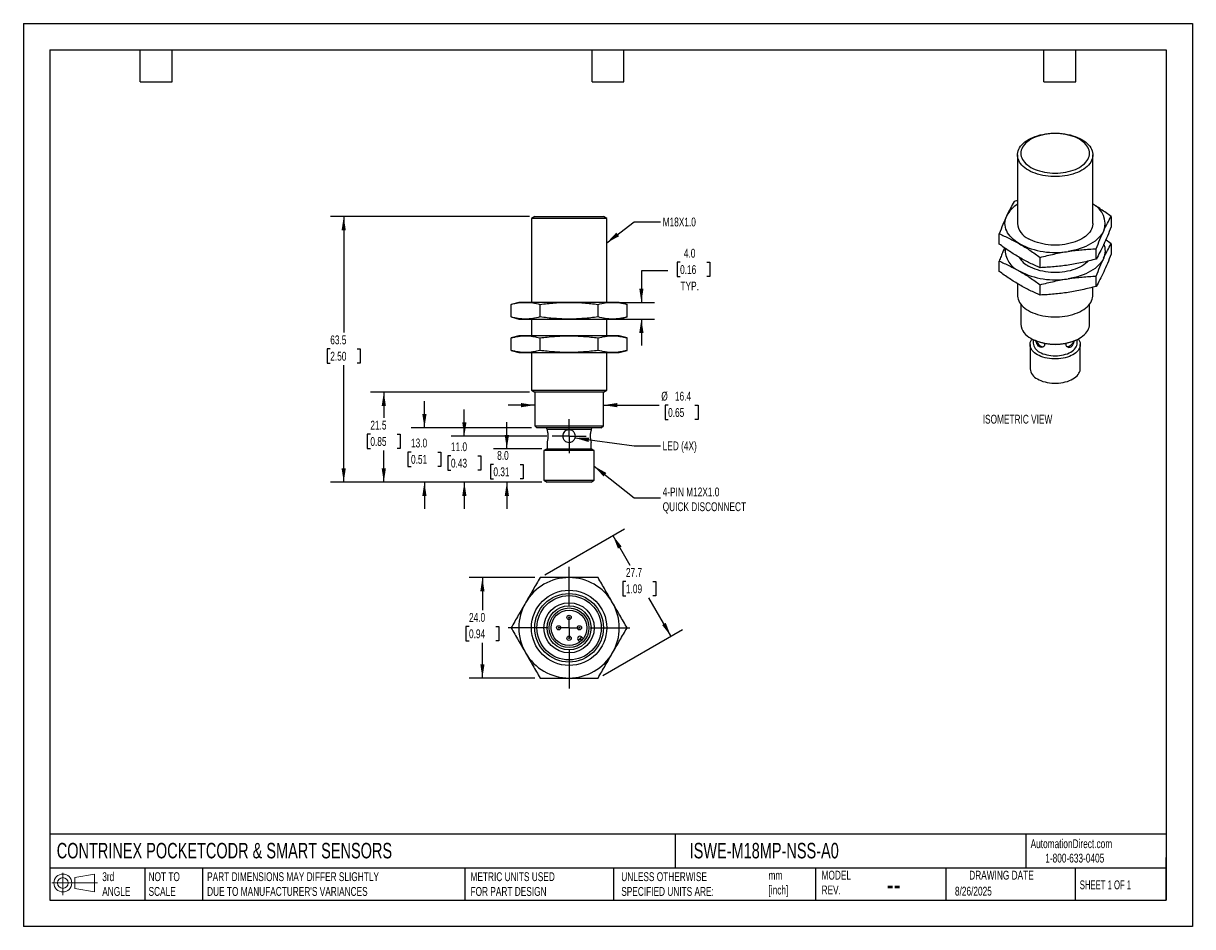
# Model space of a CAD drawing. Header units: millimetres. Extents: x 0 to 279, y 0 to 216.
import ezdxf

# ---------------------------------------------------------------- set-up
doc = ezdxf.new("R2010")
doc.units = ezdxf.units.MM
doc.linetypes.add('CENTERX2', pattern=[20.32, 12.7, -2.54, 2.54, -2.54])
doc.layers.add('CENTER', color=40, linetype='CENTERX2')
doc.layers.add('DIMENSIONS', color=140, linetype='Continuous', lineweight=25)
doc.layers.add('TEXT', color=140, linetype='Continuous', lineweight=25)
doc.styles.add('SLDTEXTSTYLE0', font='TXT', dxfattribs={"width": 0.7})
doc.styles.add('SLDTEXTSTYLE1', font='TXT', dxfattribs={"width": 0.65})
doc.dimstyles.new('SLDDIMSTYLE0', dxfattribs={"dimtxt": 2.158008, "dimasz": 3.302, "dimexe": 0, "dimexo": 0.0625, "dimgap": 0.539502, "dimtad": 0, "dimtih": 1, "dimtoh": 1, "dimdec": 1, "dimrnd": 1e-09, "dimzin": 4, "dimdsep": 46, "dimtxsty": 'SLDTEXTSTYLE0', "dimsah": 1, "dimcen": 0.09, "dimadec": 0, "dimazin": 1, "dimtfac": 1, "dimtdec": 1, "dimtofl": 0, "dimtmove": 0, "dimatfit": 3, "dimfxl": 0, "dimfrac": 2, "dimtolj": 1, "dimtzin": 12, "dimarcsym": 0})
doc.dimstyles.new('SLDDIMSTYLE1', dxfattribs={"dimtxt": 2.158008, "dimasz": 3.302, "dimexe": 0, "dimexo": 0.0625, "dimgap": 0.539502, "dimtad": 0, "dimtih": 1, "dimtoh": 1, "dimdec": 1, "dimrnd": 1e-09, "dimzin": 12, "dimdsep": 46, "dimtxsty": 'SLDTEXTSTYLE0', "dimsah": 1, "dimcen": 0.09, "dimadec": 0, "dimazin": 3, "dimtfac": 1, "dimtdec": 1, "dimtofl": 0, "dimtmove": 0, "dimatfit": 3, "dimfxl": 0, "dimfrac": 2, "dimtolj": 1, "dimtzin": 12, "dimarcsym": 0})
doc.dimstyles.new('SLDDIMSTYLE2', dxfattribs={"dimtxt": 2.158008, "dimasz": 3.302, "dimexe": 0, "dimexo": 0.0625, "dimgap": 0.539502, "dimtad": 0, "dimtih": 1, "dimtoh": 1, "dimdec": 1, "dimrnd": 1e-09, "dimzin": 4, "dimdsep": 46, "dimtxsty": 'SLDTEXTSTYLE0', "dimsah": 1, "dimcen": 0.09, "dimadec": 0, "dimazin": 1, "dimtfac": 1, "dimtdec": 1, "dimtmove": 0, "dimatfit": 0, "dimfxl": 0, "dimfrac": 2, "dimtolj": 1, "dimtzin": 12, "dimarcsym": 0})
doc.dimstyles.new('SLDDIMSTYLE3', dxfattribs={"dimtxt": 2.158008, "dimasz": 3.302, "dimexe": 0, "dimexo": 0.0625, "dimgap": 0.539502, "dimtad": 0, "dimtih": 1, "dimtoh": 1, "dimdec": 1, "dimrnd": 1e-09, "dimzin": 12, "dimdsep": 46, "dimtxsty": 'SLDTEXTSTYLE0', "dimsah": 1, "dimcen": 0.09, "dimadec": 0, "dimazin": 3, "dimtfac": 1, "dimtdec": 1, "dimtmove": 0, "dimatfit": 0, "dimfxl": 0, "dimfrac": 2, "dimtolj": 1, "dimtzin": 12, "dimarcsym": 0})
doc.dimstyles.new('SLDDIMSTYLE4', dxfattribs={"dimtxt": 0.18, "dimasz": 3.302, "dimexe": 0, "dimexo": 0.0625, "dimgap": 0, "dimtad": 0, "dimtih": 1, "dimtoh": 1, "dimdec": 0, "dimrnd": 1e-09, "dimzin": 0, "dimdsep": 46, "dimtxsty": 'Standard', "dimsah": 1, "dimcen": 0.09, "dimadec": 0, "dimazin": 0, "dimtfac": 3.302, "dimtdec": 0, "dimtofl": 0, "dimtmove": 0, "dimatfit": 3, "dimfxl": 0, "dimfrac": 2, "dimtolj": 1, "dimtzin": 0, "dimarcsym": 0})

# ---------------------------------------------------------------- blocks, each defined once
blk = doc.blocks.new('Block11')
at = {"color": 7, "linetype": 'Continuous', "lineweight": 18}
for p, q in [((0, 2.88), (10.87, 2.88)), ((2.59, 5.31), (2.59, 0)), ((5.48, 4.17), (10.18, 5.03)), ((5.48, 1.6), (5.48, 4.17)), ((10.18, 5.03), (10.18, 0.73)), ((5.48, 1.6), (10.18, 0.73))]:
    blk.add_line(p, q, dxfattribs=at)
for radius in [2.15, 1.29]:
    blk.add_circle((2.59, 2.88), radius, dxfattribs=at)
blk = doc.blocks.new('Block12')
at = {"color": 7, "linetype": 'Continuous'}
blk.add_blockref('Block11', (0, 0), dxfattribs=at)
blk = doc.blocks.new('_D')
at = {"layer": 'DIMENSIONS'}
for p, q in [((122.2, 83.43), (106.52, 83.43)), ((109.69, 83.43), (109.69, 75.67)), ((106.49, 71.76), (105.76, 71.76)), ((105.76, 71.76), (105.76, 68.33)), ((112.9, 71.76), (113.62, 71.76)), ((113.62, 71.76), (113.62, 68.33)), ((105.76, 68.33), (106.49, 68.33)), ((109.69, 59.43), (109.69, 67.84)), ((113.62, 68.33), (112.9, 68.33)), ((122.2, 59.43), (106.52, 59.43))]:
    blk.add_line(p, q, dxfattribs=at)
for points in [[(109.69, 83.43), (109.19, 80.13), (110.2, 80.13)], [(109.69, 59.43), (110.2, 62.73), (109.19, 62.73)]]:
    blk.add_solid(points, dxfattribs=at)
at = {"layer": 'DIMENSIONS', "char_height": 2.117, "attachment_point": 1, "style": 'SLDTEXTSTYLE0'}
for s, insert in [('24.0', (106.49, 74.97)), ('0.94', (106.49, 71.06))]:
    blk.add_mtext(s, dxfattribs=dict(at, insert=insert))
blk = doc.blocks.new('_D_1')
at = {"layer": 'DIMENSIONS'}
for p, q in [((124.57, 84.06), (143.62, 95.06)), ((140.87, 93.47), (144.94, 86.42)), ((143.99, 82.51), (143.27, 82.51)), ((143.27, 82.51), (143.27, 79.08)), ((150.4, 82.51), (151.13, 82.51)), ((151.13, 82.51), (151.13, 79.08)), ((143.27, 79.08), (143.99, 79.08)), ((154.73, 69.47), (149.46, 78.6)), ((151.13, 79.08), (150.4, 79.08)), ((138.43, 60.06), (157.48, 71.06))]:
    blk.add_line(p, q, dxfattribs=at)
for points in [[(140.87, 93.47), (142.08, 90.36), (142.96, 90.87)], [(154.73, 69.47), (153.51, 72.59), (152.63, 72.08)]]:
    blk.add_solid(points, dxfattribs=at)
at = {"layer": 'DIMENSIONS', "char_height": 2.117, "attachment_point": 1, "style": 'SLDTEXTSTYLE0'}
for s, insert in [('27.7', (143.99, 85.72)), ('1.09', (143.99, 81.81))]:
    blk.add_mtext(s, dxfattribs=dict(at, insert=insert))
blk = doc.blocks.new('SW_CENTERMARKSYMBOL_0')
at = {"layer": 'CENTER', "color": 0}
for p, q in [((0, 5.08), (0, 14.54)), ((-5.08, 0), (-14.54, 0)), ((0, 0), (-2.54, 0)), ((0, 0), (0, 2.54)), ((0, 0), (2.54, 0)), ((0, 0), (0, -2.54)), ((5.08, 0), (14.54, 0)), ((0, -5.08), (0, -14.54))]:
    blk.add_line(p, q, dxfattribs=at)
blk = doc.blocks.new('_D_2')
at = {"layer": 'DIMENSIONS'}
for p, q in [((115.53, 114.2), (115.53, 120.55)), ((123.86, 114.2), (112.36, 114.2)), ((112.32, 110.48), (111.6, 110.48)), ((111.6, 110.48), (111.6, 107.05)), ((118.74, 110.48), (119.46, 110.48)), ((119.46, 110.48), (119.46, 107.05)), ((111.6, 107.05), (112.32, 107.05)), ((123.87, 106.24), (112.36, 106.24)), ((115.53, 106.24), (115.53, 99.89)), ((119.46, 107.05), (118.74, 107.05))]:
    blk.add_line(p, q, dxfattribs=at)
for points in [[(115.53, 114.2), (116.04, 117.5), (115.02, 117.5)], [(115.53, 106.24), (115.02, 102.94), (116.04, 102.94)]]:
    blk.add_solid(points, dxfattribs=at)
at = {"layer": 'DIMENSIONS', "char_height": 2.117, "attachment_point": 1, "style": 'SLDTEXTSTYLE0'}
for s, insert in [('8.0', (113.22, 113.69)), ('0.31', (112.32, 109.78))]:
    blk.add_mtext(s, dxfattribs=dict(at, insert=insert))
blk = doc.blocks.new('_D_3')
at = {"layer": 'DIMENSIONS'}
for p, q in [((105.37, 117.25), (105.37, 123.6)), ((125.08, 117.25), (102.2, 117.25)), ((102.17, 112.55), (101.44, 112.55)), ((101.44, 112.55), (101.44, 109.12)), ((108.58, 112.55), (109.3, 112.55)), ((109.3, 112.55), (109.3, 109.12)), ((101.44, 109.12), (102.17, 109.12)), ((109.3, 109.12), (108.58, 109.12)), ((123.87, 106.24), (102.2, 106.24)), ((105.37, 106.24), (105.37, 99.89))]:
    blk.add_line(p, q, dxfattribs=at)
for points in [[(105.37, 117.25), (105.88, 120.55), (104.87, 120.55)], [(105.37, 106.24), (104.87, 102.94), (105.88, 102.94)]]:
    blk.add_solid(points, dxfattribs=at)
at = {"layer": 'DIMENSIONS', "char_height": 2.117, "attachment_point": 1, "style": 'SLDTEXTSTYLE0'}
for s, insert in [('11.0', (102.17, 115.77)), ('0.43', (102.17, 111.85))]:
    blk.add_mtext(s, dxfattribs=dict(at, insert=insert))
blk = doc.blocks.new('_D_4')
at = {"layer": 'DIMENSIONS'}
for p, q in [((95.83, 119.24), (95.83, 125.59)), ((121.44, 119.24), (92.66, 119.24)), ((92.63, 113.45), (91.9, 113.45)), ((91.9, 113.45), (91.9, 110.02)), ((99.04, 113.45), (99.76, 113.45)), ((99.76, 113.45), (99.76, 110.02)), ((91.9, 110.02), (92.63, 110.02)), ((99.76, 110.02), (99.04, 110.02)), ((123.87, 106.24), (92.66, 106.24)), ((95.83, 106.24), (95.83, 99.89))]:
    blk.add_line(p, q, dxfattribs=at)
for points in [[(95.83, 119.24), (96.34, 122.54), (95.33, 122.54)], [(95.83, 106.24), (95.33, 102.94), (96.34, 102.94)]]:
    blk.add_solid(points, dxfattribs=at)
at = {"layer": 'DIMENSIONS', "char_height": 2.117, "attachment_point": 1, "style": 'SLDTEXTSTYLE0'}
for s, insert in [('13.0', (92.63, 116.66)), ('0.51', (92.63, 112.75))]:
    blk.add_mtext(s, dxfattribs=dict(at, insert=insert))
blk = doc.blocks.new('_D_5')
at = {"layer": 'DIMENSIONS'}
for p, q in [((120.93, 127.74), (82.95, 127.74)), ((86.13, 127.74), (86.13, 121.63)), ((82.92, 117.72), (82.19, 117.72)), ((82.19, 117.72), (82.19, 114.29)), ((89.33, 117.72), (90.06, 117.72)), ((90.06, 117.72), (90.06, 114.29)), ((82.19, 114.29), (82.92, 114.29)), ((86.13, 106.24), (86.13, 113.8)), ((90.06, 114.29), (89.33, 114.29)), ((123.87, 106.24), (82.95, 106.24))]:
    blk.add_line(p, q, dxfattribs=at)
for points in [[(86.13, 127.74), (85.62, 124.44), (86.63, 124.44)], [(86.13, 106.24), (86.63, 109.54), (85.62, 109.54)]]:
    blk.add_solid(points, dxfattribs=at)
at = {"layer": 'DIMENSIONS', "char_height": 2.117, "attachment_point": 1, "style": 'SLDTEXTSTYLE0'}
for s, insert in [('21.5', (82.92, 120.93)), ('0.85', (82.92, 117.02))]:
    blk.add_mtext(s, dxfattribs=dict(at, insert=insert))
blk = doc.blocks.new('_D_6')
at = {"layer": 'DIMENSIONS'}
for p, q in [((120.93, 169.74), (73.37, 169.74)), ((76.55, 169.74), (76.55, 142.01)), ((73.34, 138.1), (72.61, 138.1)), ((72.61, 138.1), (72.61, 134.67)), ((79.75, 138.1), (80.48, 138.1)), ((80.48, 138.1), (80.48, 134.67)), ((72.61, 134.67), (73.34, 134.67)), ((76.55, 106.24), (76.55, 134.19)), ((80.48, 134.67), (79.75, 134.67)), ((123.87, 106.24), (73.37, 106.24))]:
    blk.add_line(p, q, dxfattribs=at)
for points in [[(76.55, 169.74), (76.04, 166.44), (77.05, 166.44)], [(76.55, 106.24), (77.05, 109.54), (76.04, 109.54)]]:
    blk.add_solid(points, dxfattribs=at)
at = {"layer": 'DIMENSIONS', "char_height": 2.117, "attachment_point": 1, "style": 'SLDTEXTSTYLE0'}
for s, insert in [('63.5', (73.34, 141.31)), ('2.50', (73.34, 137.4))]:
    blk.add_mtext(s, dxfattribs=dict(at, insert=insert))
blk = doc.blocks.new('_D_7')
at = {"layer": 'DIMENSIONS'}
for p, q in [((154.03, 156.79), (147.68, 156.79)), ((147.68, 156.79), (147.68, 149.22)), ((156.93, 158.81), (156.2, 158.81)), ((156.2, 158.81), (156.2, 155.38)), ((163.34, 158.81), (164.07, 158.81)), ((164.07, 158.81), (164.07, 155.38)), ((156.2, 155.38), (156.93, 155.38)), ((164.07, 155.38), (163.34, 155.38)), ((142.06, 149.22), (150.85, 149.22)), ((142.06, 145.22), (150.85, 145.22)), ((147.68, 145.22), (147.68, 138.87))]:
    blk.add_line(p, q, dxfattribs=at)
for points in [[(147.68, 149.22), (148.19, 152.53), (147.17, 152.53)], [(147.68, 145.22), (147.17, 141.92), (148.19, 141.92)]]:
    blk.add_solid(points, dxfattribs=at)
at = {"layer": 'DIMENSIONS', "char_height": 2.117, "attachment_point": 1, "style": 'SLDTEXTSTYLE0'}
for s, insert in [('4.0', (157.83, 162.02)), ('0.16', (156.93, 158.11)), ('TYP.', (157.03, 154.19))]:
    blk.add_mtext(s, dxfattribs=dict(at, insert=insert))
blk = doc.blocks.new('_D_8')
at = {"layer": 'DIMENSIONS'}
for p, q in [((122.2, 124.65), (115.85, 124.65)), ((138.61, 124.65), (151.96, 124.65)), ((154.07, 124.65), (153.35, 124.65)), ((153.35, 124.65), (153.35, 121.22)), ((160.48, 124.65), (161.21, 124.65)), ((161.21, 124.65), (161.21, 121.22)), ((153.35, 121.22), (154.07, 121.22)), ((161.21, 121.22), (160.48, 121.22))]:
    blk.add_line(p, q, dxfattribs=at)
for points in [[(122.2, 124.65), (118.9, 125.16), (118.9, 124.14)], [(138.61, 124.65), (141.91, 124.14), (141.91, 125.16)]]:
    blk.add_solid(points, dxfattribs=at)
at = {"layer": 'DIMENSIONS', "char_height": 2.117, "attachment_point": 1, "style": 'SLDTEXTSTYLE0'}
for s, insert in [('%%c', (152.44, 127.86)), ('16.4', (155.7, 127.86)), ('0.65', (154.07, 123.95))]:
    blk.add_mtext(s, dxfattribs=dict(at, insert=insert))
blk = doc.blocks.new('SW_CENTERMARKSYMBOL_1')
at = {"layer": 'CENTER', "color": 0}
for p, q in [((0, 2.54), (0, 4.05)), ((-2.54, 0), (-4.05, 0)), ((0, 0), (-2.54, 0)), ((0, 0), (0, 2.54)), ((0, 0), (0, -2.54)), ((0, 0), (2.54, 0)), ((2.54, 0), (4.05, 0)), ((0, -2.54), (0, -4.05))]:
    blk.add_line(p, q, dxfattribs=at)

msp = doc.modelspace()

# ---------------------------------------------------------------- linework, layer by layer
at = {"color": 7, "linetype": 'Continuous'}
for p, q in [((0, 215.9), (0, 0)), ((0, 215.9), (279.4, 215.9)), ((279.4, 215.9), (279.4, 0)), ((279.4, 0), (0, 0))]:
    msp.add_line(p, q, dxfattribs=at)
for p, q in [((237.56, 184.46), (237.56, 168.09)), ((255.56, 168.09), (255.56, 184.46)), ((237.56, 173.54), (236.76, 173.34)), ((122.2, 169.74), (121.4, 169.28)), ((121.4, 169.28), (121.4, 149.22)), ((139.4, 169.28), (121.4, 169.28)), ((122.2, 169.74), (138.61, 169.74)), ((139.4, 169.28), (138.61, 169.74)), ((139.4, 149.22), (139.4, 169.28)), ((259.94, 169.75), (259.94, 167.3)), ((233.18, 163.16), (233.18, 165.61)), ((259.94, 163.22), (259.94, 160.77)), ((242.97, 157.5), (242.97, 159.95)), ((256.36, 159.57), (256.36, 162.02)), ((233.18, 156.62), (233.18, 159.08)), ((237.56, 153.7), (237.56, 150.92)), ((256.36, 153.04), (256.36, 155.49)), ((242.97, 150.97), (242.97, 153.42)), ((255.56, 150.92), (255.56, 152.83)), ((118.4, 149.22), (116.55, 148.73)), ((116.55, 145.72), (116.55, 148.73)), ((120.01, 149.22), (118.4, 149.22)), ((130.4, 149.22), (120.01, 149.22)), ((123.47, 145.72), (123.47, 148.73)), ((140.79, 149.22), (130.4, 149.22)), ((137.33, 145.72), (137.33, 148.73)), ((142.4, 149.22), (140.79, 149.22)), ((144.26, 148.73), (142.4, 149.22)), ((144.26, 145.72), (144.26, 148.73)), ((238.36, 148.78), (238.36, 143.98)), ((254.76, 143.98), (254.76, 148.78)), ((116.55, 145.72), (118.4, 145.22)), ((142.4, 145.22), (144.26, 145.72)), ((118.4, 145.22), (120.01, 145.22)), ((120.01, 145.22), (130.4, 145.22)), ((121.4, 145.22), (121.4, 141.22)), ((130.4, 145.22), (140.79, 145.22)), ((139.4, 141.22), (139.4, 145.22)), ((140.79, 145.22), (142.4, 145.22)), ((118.4, 141.22), (116.55, 140.73)), ((116.55, 137.72), (116.55, 140.73)), ((120.01, 141.22), (118.4, 141.22)), ((130.4, 141.22), (120.01, 141.22)), ((123.47, 137.72), (123.47, 140.73)), ((140.79, 141.22), (130.4, 141.22)), ((137.33, 137.72), (137.33, 140.73)), ((142.4, 141.22), (140.79, 141.22)), ((144.26, 140.73), (142.4, 141.22)), ((144.26, 137.72), (144.26, 140.73)), ((241.28, 140.35), (241.28, 139.49)), ((241.48, 140.26), (241.8, 140.12)), ((251.32, 140.12), (251.64, 140.26)), ((251.83, 139.49), (251.83, 140.35)), ((116.55, 137.72), (118.4, 137.22)), ((118.4, 137.22), (120.01, 137.22)), ((120.01, 137.22), (130.4, 137.22)), ((121.4, 137.22), (121.4, 128.2)), ((130.4, 137.22), (140.79, 137.22)), ((139.4, 128.2), (139.4, 137.22)), ((140.79, 137.22), (142.4, 137.22)), ((142.4, 137.22), (144.26, 137.72)), ((240.56, 139.14), (240.56, 133.36)), ((252.56, 133.36), (252.56, 139.14)), ((121.4, 128.2), (122.2, 127.74)), ((121.4, 128.2), (139.4, 128.2)), ((122.2, 127.74), (122.2, 119.7)), ((138.61, 127.74), (122.2, 127.74)), ((138.61, 127.74), (139.4, 128.2)), ((138.61, 119.7), (138.61, 127.74)), ((122.2, 119.7), (122.71, 119.24)), ((122.2, 119.7), (130.4, 119.7)), ((130.4, 119.24), (122.71, 119.24)), ((125.13, 118.83), (125.13, 118.73)), ((130.4, 118.83), (125.13, 118.83)), ((130.4, 119.7), (138.61, 119.7)), ((138.09, 119.24), (130.4, 119.24)), ((135.68, 118.83), (130.4, 118.83)), ((135.68, 118.72), (135.68, 118.83)), ((138.09, 119.24), (138.61, 119.7)), ((125.13, 115.76), (125.13, 114.2)), ((135.68, 114.2), (135.68, 115.75)), ((125.13, 114.2), (124.4, 113.78)), ((124.4, 113.78), (124.4, 106.7)), ((130.4, 113.78), (124.4, 113.78)), ((125.13, 114.2), (130.4, 114.2)), ((130.4, 114.2), (135.68, 114.2)), ((136.4, 113.78), (130.4, 113.78)), ((136.4, 113.78), (135.68, 114.2)), ((136.4, 106.7), (136.4, 113.78)), ((124.4, 106.7), (125.14, 106.24)), ((124.4, 106.7), (130.4, 106.7)), ((130.4, 106.24), (125.14, 106.24)), ((130.4, 106.7), (136.4, 106.7)), ((135.67, 106.24), (130.4, 106.24)), ((135.67, 106.24), (136.4, 106.7)), ((132.6, 68.46), (132.95, 68.82)), ((133, 68.06), (132.6, 68.46)), ((132.95, 68.82), (133.37, 68.39)), ((133.36, 69.24), (133.02, 68.88)), ((133.44, 68.46), (133.02, 68.88)), ((133.36, 69.24), (133.77, 68.84))]:
    msp.add_line(p, q)
at = {"flags": 128}
for points in [[(252.92, 188.14), (253.38, 187.85), (253.8, 187.55), (254.18, 187.23), (254.52, 186.89), (254.81, 186.54), (255.05, 186.18), (255.25, 185.81), (255.4, 185.43), (255.5, 185.04), (255.55, 184.66), (255.55, 184.27), (255.5, 183.88), (255.4, 183.5), (255.25, 183.12), (255.05, 182.75), (254.81, 182.39), (254.52, 182.04), (254.18, 181.7), (253.8, 181.38), (253.38, 181.07), (252.92, 180.79), (252.43, 180.52), (251.9, 180.28), (251.35, 180.06), (250.76, 179.87), (250.16, 179.7), (249.53, 179.56), (248.89, 179.44), (248.23, 179.36), (247.57, 179.3), (246.9, 179.27), (246.22, 179.27), (245.55, 179.3), (244.89, 179.36), (244.23, 179.44), (243.59, 179.56), (242.96, 179.7), (242.35, 179.87), (241.77, 180.06), (241.22, 180.28), (240.69, 180.52), (240.2, 180.79), (239.74, 181.07), (239.32, 181.38), (238.94, 181.7), (238.6, 182.04), (238.31, 182.39), (238.06, 182.75), (237.87, 183.12), (237.72, 183.5), (237.62, 183.88), (237.57, 184.27), (237.57, 184.66), (237.62, 185.04), (237.72, 185.43), (237.87, 185.81), (238.06, 186.18), (238.31, 186.54), (238.6, 186.89), (238.94, 187.23), (239.32, 187.55), (239.74, 187.85), (240.2, 188.14), (240.69, 188.4), (241.22, 188.64), (241.77, 188.86), (242.35, 189.06), (242.96, 189.23), (243.59, 189.37), (244.23, 189.48), (244.89, 189.57), (245.55, 189.63), (246.22, 189.65), (246.9, 189.65), (247.57, 189.63), (248.23, 189.57), (248.89, 189.48), (249.53, 189.37), (250.16, 189.23), (250.76, 189.06), (251.35, 188.86), (251.9, 188.64), (252.43, 188.4), (252.92, 188.14)], [(252.36, 188.19), (251.89, 188.44), (251.38, 188.67), (250.85, 188.88), (250.28, 189.06), (249.7, 189.21), (249.09, 189.34), (248.47, 189.44), (247.84, 189.52), (247.2, 189.56), (246.56, 189.57), (245.92, 189.56), (245.28, 189.52), (244.64, 189.44), (244.02, 189.34), (243.42, 189.21), (242.84, 189.06), (242.27, 188.88), (241.74, 188.67), (241.23, 188.44), (240.76, 188.19), (240.32, 187.91), (239.92, 187.62), (239.57, 187.31), (239.25, 186.99), (238.98, 186.65), (238.76, 186.3), (238.58, 185.94), (238.46, 185.58), (238.38, 185.21), (238.36, 184.84), (238.38, 184.47), (238.46, 184.1), (238.58, 183.73), (238.76, 183.38), (238.98, 183.03), (239.25, 182.69), (239.57, 182.36), (239.92, 182.06), (240.32, 181.76), (240.76, 181.49), (241.23, 181.24), (241.74, 181.01), (242.27, 180.8), (242.84, 180.62), (243.42, 180.46), (244.02, 180.33), (244.64, 180.23), (245.28, 180.16), (245.92, 180.12), (246.56, 180.1), (247.2, 180.12), (247.84, 180.16), (248.47, 180.23), (249.09, 180.33), (249.7, 180.46), (250.28, 180.62), (250.85, 180.8), (251.38, 181.01), (251.89, 181.24), (252.36, 181.49), (252.8, 181.76), (253.2, 182.06), (253.55, 182.36), (253.87, 182.69), (254.14, 183.03), (254.36, 183.38), (254.54, 183.73), (254.66, 184.1), (254.74, 184.47), (254.76, 184.84), (254.74, 185.21), (254.66, 185.58), (254.54, 185.94), (254.36, 186.3), (254.14, 186.65), (253.87, 186.99), (253.55, 187.31), (253.2, 187.62), (252.8, 187.91), (252.36, 188.19)], [(238.07, 163.19), (237.54, 163.52), (237.04, 163.87), (236.58, 164.24), (236.17, 164.62), (235.8, 165.02), (235.47, 165.44), (235.2, 165.86), (234.97, 166.29), (234.79, 166.74), (234.66, 167.18), (234.59, 167.63), (234.56, 168.09), (234.59, 168.54), (234.66, 168.99), (234.79, 169.44), (234.97, 169.88)], [(255.56, 168.09), (255.55, 167.89), (255.5, 167.51), (255.4, 167.12), (255.25, 166.74), (255.05, 166.37), (254.81, 166.01), (254.52, 165.66), (254.18, 165.32), (253.8, 165), (253.38, 164.7), (252.92, 164.41), (252.43, 164.15), (251.9, 163.91), (251.35, 163.69), (250.76, 163.49), (250.16, 163.33), (249.53, 163.18), (248.89, 163.07), (248.23, 162.98), (247.57, 162.92), (246.9, 162.9), (246.22, 162.9), (245.55, 162.92), (244.89, 162.98), (244.23, 163.07), (243.59, 163.18), (242.96, 163.33), (242.35, 163.49), (241.77, 163.69), (241.22, 163.91), (240.69, 164.15), (240.2, 164.41)], [(258.15, 166.29), (257.92, 165.86), (257.65, 165.44), (257.32, 165.02), (256.95, 164.62), (256.54, 164.24), (256.08, 163.87), (255.58, 163.52), (255.04, 163.19), (254.47, 162.88), (253.86, 162.59), (253.23, 162.33), (252.56, 162.09), (251.87, 161.87), (251.15, 161.69), (250.42, 161.53), (249.67, 161.4)], [(258.15, 159.76), (257.92, 159.33), (257.65, 158.9), (257.32, 158.49), (256.95, 158.09), (256.54, 157.71), (256.08, 157.34), (255.58, 156.99), (255.04, 156.66), (254.47, 156.35), (253.86, 156.06), (253.23, 155.79), (252.56, 155.56), (251.87, 155.34), (251.15, 155.15), (250.42, 155), (249.67, 154.86)], [(254.48, 159.08), (254.18, 158.79), (253.8, 158.47), (253.38, 158.17), (252.92, 157.88), (252.43, 157.62), (251.9, 157.37), (251.35, 157.16), (250.76, 156.96), (250.16, 156.79), (249.53, 156.65), (248.89, 156.54), (248.23, 156.45), (247.57, 156.39), (246.9, 156.36), (246.22, 156.36), (245.55, 156.39), (244.89, 156.45), (244.23, 156.54), (243.59, 156.65), (242.96, 156.79), (242.35, 156.96), (241.77, 157.16), (241.22, 157.37), (240.69, 157.62), (240.2, 157.88)], [(237.56, 150.92), (237.57, 150.73), (237.62, 150.34), (237.72, 149.95), (237.87, 149.57), (238.06, 149.2), (238.31, 148.84), (238.6, 148.49), (238.94, 148.16), (239.32, 147.83), (239.74, 147.53), (240.2, 147.25), (240.69, 146.98), (241.22, 146.74), (241.77, 146.52), (242.35, 146.33), (242.96, 146.16), (243.59, 146.02), (244.23, 145.9), (244.89, 145.81), (245.55, 145.76), (246.22, 145.73), (246.9, 145.73), (247.57, 145.76), (248.23, 145.81), (248.89, 145.9), (249.53, 146.02), (250.16, 146.16), (250.76, 146.33), (251.35, 146.52), (251.9, 146.74), (252.43, 146.98), (252.92, 147.25), (253.38, 147.53), (253.8, 147.83), (254.18, 148.16), (254.52, 148.49), (254.81, 148.84), (255.05, 149.2), (255.25, 149.57), (255.4, 149.95), (255.5, 150.34), (255.55, 150.73), (255.56, 150.92)], [(240.76, 140.63), (241.23, 140.38), (241.74, 140.15), (242.27, 139.94), (242.84, 139.76), (243.42, 139.6), (244.02, 139.47), (244.64, 139.37), (245.28, 139.3), (245.92, 139.26), (246.56, 139.24), (247.2, 139.26), (247.84, 139.3), (248.47, 139.37), (249.09, 139.47), (249.7, 139.6), (250.28, 139.76), (250.85, 139.94), (251.38, 140.15), (251.89, 140.38), (252.36, 140.63), (252.8, 140.9), (253.2, 141.2), (253.55, 141.5), (253.87, 141.83), (254.14, 142.17), (254.36, 142.52), (254.54, 142.87), (254.66, 143.24), (254.74, 143.61), (254.76, 143.98)], [(242.32, 136.7), (241.94, 136.93), (241.61, 137.19), (241.32, 137.46), (241.07, 137.75), (240.87, 138.04), (240.72, 138.35), (240.62, 138.67), (240.57, 138.98), (240.57, 139.3), (240.62, 139.62), (240.72, 139.94), (240.87, 140.25), (241.03, 140.48)], [(252.09, 140.48), (252.25, 140.25), (252.4, 139.94), (252.5, 139.62), (252.55, 139.3), (252.55, 138.98), (252.5, 138.67), (252.4, 138.35), (252.25, 138.04), (252.05, 137.75), (251.8, 137.46), (251.51, 137.19), (251.18, 136.93), (250.8, 136.7), (250.39, 136.48), (249.95, 136.29), (249.48, 136.12), (248.98, 135.98), (248.47, 135.86), (247.93, 135.77), (247.39, 135.71), (246.84, 135.68), (246.28, 135.68), (245.73, 135.71), (245.19, 135.77), (244.65, 135.86), (244.14, 135.98), (243.64, 136.12), (243.17, 136.29), (242.73, 136.48), (242.32, 136.7)], [(250.98, 139.97), (250.93, 139.84), (250.82, 139.59), (250.67, 139.36), (250.5, 139.14), (250.32, 138.96), (250.13, 138.8), (249.93, 138.69), (249.74, 138.62), (249.56, 138.6), (249.39, 138.62), (249.28, 138.67)], [(242.83, 137.33), (243.21, 137.13), (243.63, 136.95), (244.07, 136.8), (244.54, 136.67), (245.03, 136.57), (245.53, 136.5), (246.04, 136.46), (246.56, 136.44), (247.08, 136.46), (247.59, 136.5), (248.09, 136.57), (248.58, 136.67), (249.05, 136.8), (249.49, 136.95), (249.91, 137.13), (250.29, 137.33), (250.64, 137.55), (250.95, 137.79), (251.21, 138.05), (251.43, 138.32), (251.61, 138.6), (251.73, 138.89), (251.81, 139.19), (251.83, 139.49)], [(242.32, 130.91), (242.73, 130.7), (243.17, 130.51), (243.64, 130.34), (244.14, 130.2), (244.65, 130.08), (245.19, 129.99), (245.73, 129.93), (246.28, 129.9), (246.84, 129.9), (247.39, 129.93), (247.93, 129.99), (248.47, 130.08), (248.98, 130.2), (249.48, 130.34), (249.95, 130.51), (250.39, 130.7), (250.8, 130.91), (251.18, 131.15), (251.51, 131.41), (251.8, 131.68), (252.05, 131.96), (252.25, 132.26), (252.4, 132.57), (252.5, 132.89), (252.55, 133.2), (252.56, 133.36)]]:
    msp.add_lwpolyline(points, dxfattribs=at)
for centre, radius in [((130.4, 71.43), 9), ((130.4, 71.43), 8.2), ((130.4, 71.43), 7.69), ((130.4, 71.43), 6), ((130.4, 71.43), 5.26), ((130.4, 71.43), 4.74), ((130.4, 71.43), 4.25), ((130.4, 73.92), 0.508), ((130.4, 73.92), 0.101), ((127.91, 71.43), 0.508), ((127.91, 71.43), 0.101), ((132.89, 71.43), 0.508), ((132.89, 71.43), 0.101), ((130.4, 68.94), 0.508), ((130.4, 68.94), 0.101)]:
    msp.add_circle(centre, radius)
for centre, radius, start, end in [((241.28, 166.61), 7.11, 121.5719, 152.6436), ((253.35, 168.06), 5.12, 339.8682, 64.37), ((241.97, 168.47), 4.42, 184.9193, 246.4008), ((240.29, 161.9), 5.7, 177.7303, 247.0721), ((246.54, 179.55), 18.42, 242.6428, 279.7711), ((254.41, 161.55), 4.14, 334.3968, 22.9108), ((242.77, 162.82), 5.57, 210.8598, 242.4182), ((246.54, 173.02), 18.42, 242.6428, 279.7711), ((242.47, 144.4), 4.14, 185.7801, 245.54), ((246.56, 151.33), 12.19, 246.9914, 293.0086), ((243.82, 140.34), 1.73, 192.218, 266.4959), ((243.92, 139.75), 2.65, 185.6948, 245.6253), ((243.56, 133.66), 3.01, 185.6623, 245.6579), ((124.72, 118.83), 0.406, 0, 90), ((136.08, 118.83), 0.406, 90, 180), ((130.4, 71.43), 12, 90, 150), ((130.4, 71.43), 12, 30, 90), ((130.4, 71.43), 12, 150, 210), ((130.4, 71.43), 12, 330, 30), ((132.98, 68.85), 0.546, 45.5944, 225), ((132.98, 68.85), 0.0463, 45.5944, 225), ((130.4, 71.43), 12, 210, 270), ((130.4, 71.43), 12, 270, 330)]:
    msp.add_arc(centre, radius, start, end)
for points, knots in [([(236.76, 173.34), (236.46, 172.82), (236.17, 172.28), (235.57, 171.14), (235.27, 170.53), (234.97, 169.88)], [0, 0, 0, 0, 0.5, 0.5, 1, 1, 1, 1]), ([(259.94, 169.75), (259.54, 170.04), (258.73, 170.63), (257.5, 171.46), (256.45, 172.15), (255.8, 172.54), (255.56, 172.68)], [0, 0, 0, 0, 0.278547, 0.557321, 0.836968, 1, 1, 1, 1]), ([(234.97, 169.88), (234.67, 169.23), (234.37, 168.55), (233.77, 167.12), (233.47, 166.38), (233.18, 165.61)], [0, 0, 0, 0, 0.5, 0.5, 1, 1, 1, 1]), ([(258.15, 166.29), (258.45, 166.94), (258.75, 167.55), (259.35, 168.7), (259.65, 169.24), (259.94, 169.75)], [0, 0, 0, 0, 0.5, 0.5, 1, 1, 1, 1]), ([(233.18, 165.61), (233.99, 165.27), (234.8, 164.9), (236.44, 164.1), (237.25, 163.66), (238.07, 163.19)], [0, 0, 0, 0, 0.5, 0.5, 1, 1, 1, 1]), ([(256.36, 162.02), (256.66, 162.79), (256.95, 163.54), (257.55, 164.96), (257.85, 165.65), (258.15, 166.29)], [0, 0, 0, 0, 0.5, 0.5, 1, 1, 1, 1]), ([(259.94, 167.3), (259.65, 166.53), (259.35, 165.79), (258.75, 164.36), (258.45, 163.68), (258.15, 163.03)], [0, 0, 0, 0, 0.5, 0.5, 1, 1, 1, 1]), ([(238.07, 159.92), (237.25, 160.4), (236.44, 160.91), (234.8, 161.99), (233.99, 162.56), (233.18, 163.16)], [0, 0, 0, 0, 0.5, 0.5, 1, 1, 1, 1]), ([(234.47, 162.23), (234.34, 161.93), (234.05, 161.28), (233.62, 160.22), (233.32, 159.46), (233.18, 159.08)], [0, 0, 0, 0, 0.305535, 0.652608, 1, 1, 1, 1]), ([(238.07, 163.19), (238.9, 162.71), (239.71, 162.2), (241.35, 161.12), (242.16, 160.55), (242.97, 159.95)], [0, 0, 0, 0, 0.5, 0.5, 1, 1, 1, 1]), ([(258.15, 163.03), (257.85, 162.38), (257.55, 161.77), (256.95, 160.63), (256.66, 160.09), (256.36, 159.57)], [0, 0, 0, 0, 0.5, 0.5, 1, 1, 1, 1]), ([(258.15, 159.76), (258.45, 160.41), (258.75, 161.02), (259.35, 162.16), (259.65, 162.7), (259.94, 163.22)], [0, 0, 0, 0, 0.5, 0.5, 1, 1, 1, 1]), ([(259.94, 163.22), (259.54, 163.52), (259.11, 163.83), (258.68, 164.13), (258.65, 164.14)], [0, 0, 0, 0, 0.9415405, 1, 1, 1, 1]), ([(242.97, 157.5), (242.16, 157.84), (241.35, 158.21), (239.71, 159.01), (238.9, 159.45), (238.07, 159.92)], [0, 0, 0, 0, 0.5, 0.5, 1, 1, 1, 1]), ([(242.97, 159.95), (244.08, 160.25), (245.2, 160.53), (247.43, 161.01), (248.54, 161.22), (249.67, 161.4)], [0, 0, 0, 0, 0.5, 0.5, 1, 1, 1, 1]), ([(249.67, 161.4), (250.79, 161.57), (251.9, 161.7), (254.13, 161.91), (255.25, 161.98), (256.36, 162.02)], [0, 0, 0, 0, 0.5, 0.5, 1, 1, 1, 1]), ([(256.36, 159.57), (255.25, 159.27), (254.13, 159), (251.9, 158.51), (250.79, 158.3), (249.67, 158.13)], [0, 0, 0, 0, 0.5, 0.5, 1, 1, 1, 1]), ([(256.36, 155.49), (256.66, 156.26), (256.95, 157), (257.55, 158.43), (257.85, 159.11), (258.15, 159.76)], [0, 0, 0, 0, 0.5, 0.5, 1, 1, 1, 1]), ([(259.94, 160.77), (259.65, 160), (259.35, 159.25), (258.75, 157.83), (258.45, 157.14), (258.15, 156.5)], [0, 0, 0, 0, 0.5, 0.5, 1, 1, 1, 1]), ([(233.18, 159.08), (233.99, 158.73), (234.8, 158.37), (236.44, 157.57), (237.25, 157.13), (238.07, 156.66)], [0, 0, 0, 0, 0.5, 0.5, 1, 1, 1, 1]), ([(238.07, 153.39), (237.25, 153.86), (236.44, 154.37), (234.8, 155.46), (233.99, 156.03), (233.18, 156.62)], [0, 0, 0, 0, 0.5, 0.5, 1, 1, 1, 1]), ([(238.07, 156.66), (238.9, 156.18), (239.71, 155.67), (241.35, 154.59), (242.16, 154.02), (242.97, 153.42)], [0, 0, 0, 0, 0.5, 0.5, 1, 1, 1, 1]), ([(249.67, 158.13), (248.54, 157.96), (247.43, 157.82), (245.2, 157.62), (244.08, 157.55), (242.97, 157.5)], [0, 0, 0, 0, 0.5, 0.5, 1, 1, 1, 1]), ([(258.15, 156.5), (257.85, 155.85), (257.55, 155.24), (256.95, 154.09), (256.66, 153.55), (256.36, 153.04)], [0, 0, 0, 0, 0.5, 0.5, 1, 1, 1, 1]), ([(242.97, 153.42), (244.08, 153.72), (245.2, 153.99), (247.43, 154.48), (248.54, 154.69), (249.67, 154.86)], [0, 0, 0, 0, 0.5, 0.5, 1, 1, 1, 1]), ([(249.67, 154.86), (250.79, 155.04), (251.9, 155.17), (254.13, 155.38), (255.25, 155.45), (256.36, 155.49)], [0, 0, 0, 0, 0.5, 0.5, 1, 1, 1, 1]), ([(242.97, 150.97), (242.16, 151.31), (241.35, 151.68), (239.71, 152.48), (238.9, 152.92), (238.07, 153.39)], [0, 0, 0, 0, 0.5, 0.5, 1, 1, 1, 1]), ([(249.67, 151.6), (248.54, 151.42), (247.43, 151.29), (245.2, 151.08), (244.08, 151.01), (242.97, 150.97)], [0, 0, 0, 0, 0.5, 0.5, 1, 1, 1, 1]), ([(256.36, 153.04), (255.25, 152.74), (254.13, 152.47), (251.9, 151.98), (250.79, 151.77), (249.67, 151.6)], [0, 0, 0, 0, 0.5, 0.5, 1, 1, 1, 1]), ([(116.55, 148.73), (117.12, 148.88), (117.7, 149.01), (118.85, 149.18), (119.43, 149.22), (120.01, 149.22)], [0, 0, 0, 0, 0.5, 0.5, 1, 1, 1, 1]), ([(120.01, 149.22), (120.59, 149.22), (121.17, 149.18), (122.32, 149.01), (122.9, 148.88), (123.47, 148.73)], [0, 0, 0, 0, 0.5, 0.5, 1, 1, 1, 1]), ([(123.47, 148.73), (124.62, 148.88), (125.77, 149.01), (128.08, 149.18), (129.24, 149.22), (130.4, 149.22)], [0, 0, 0, 0, 0.5, 0.5, 1, 1, 1, 1]), ([(130.4, 149.22), (131.56, 149.22), (132.72, 149.18), (135.03, 149.01), (136.18, 148.88), (137.33, 148.73)], [0, 0, 0, 0, 0.5, 0.5, 1, 1, 1, 1]), ([(137.33, 148.73), (137.9, 148.88), (138.48, 149.01), (139.64, 149.18), (140.21, 149.22), (140.79, 149.22)], [0, 0, 0, 0, 0.5, 0.5, 1, 1, 1, 1]), ([(140.79, 149.22), (141.37, 149.22), (141.95, 149.18), (143.11, 149.01), (143.68, 148.88), (144.26, 148.73)], [0, 0, 0, 0, 0.5, 0.5, 1, 1, 1, 1]), ([(120.01, 145.22), (119.43, 145.22), (118.85, 145.27), (117.7, 145.44), (117.12, 145.57), (116.55, 145.72)], [0, 0, 0, 0, 0.5, 0.5, 1, 1, 1, 1]), ([(123.47, 145.72), (122.9, 145.57), (122.32, 145.44), (121.17, 145.27), (120.59, 145.22), (120.01, 145.22)], [0, 0, 0, 0, 0.5, 0.5, 1, 1, 1, 1]), ([(130.4, 145.22), (129.24, 145.22), (128.08, 145.27), (125.77, 145.44), (124.62, 145.57), (123.47, 145.72)], [0, 0, 0, 0, 0.5, 0.5, 1, 1, 1, 1]), ([(137.33, 145.72), (136.18, 145.57), (135.03, 145.44), (132.72, 145.27), (131.56, 145.22), (130.4, 145.22)], [0, 0, 0, 0, 0.5, 0.5, 1, 1, 1, 1]), ([(140.79, 145.22), (140.21, 145.22), (139.64, 145.27), (138.48, 145.44), (137.9, 145.57), (137.33, 145.72)], [0, 0, 0, 0, 0.5, 0.5, 1, 1, 1, 1]), ([(144.26, 145.72), (143.68, 145.57), (143.11, 145.44), (141.95, 145.27), (141.37, 145.22), (140.79, 145.22)], [0, 0, 0, 0, 0.5, 0.5, 1, 1, 1, 1]), ([(116.55, 140.73), (117.12, 140.88), (117.7, 141.01), (118.85, 141.18), (119.43, 141.22), (120.01, 141.22)], [0, 0, 0, 0, 0.5, 0.5, 1, 1, 1, 1]), ([(120.01, 141.22), (120.59, 141.22), (121.17, 141.18), (122.32, 141.01), (122.9, 140.88), (123.47, 140.73)], [0, 0, 0, 0, 0.5, 0.5, 1, 1, 1, 1]), ([(123.47, 140.73), (124.62, 140.88), (125.77, 141.01), (128.08, 141.18), (129.24, 141.22), (130.4, 141.22)], [0, 0, 0, 0, 0.5, 0.5, 1, 1, 1, 1]), ([(130.4, 141.22), (131.56, 141.22), (132.72, 141.18), (135.03, 141.01), (136.18, 140.88), (137.33, 140.73)], [0, 0, 0, 0, 0.5, 0.5, 1, 1, 1, 1]), ([(137.33, 140.73), (137.9, 140.88), (138.48, 141.01), (139.64, 141.18), (140.21, 141.22), (140.79, 141.22)], [0, 0, 0, 0, 0.5, 0.5, 1, 1, 1, 1]), ([(140.79, 141.22), (141.37, 141.22), (141.95, 141.18), (143.11, 141.01), (143.68, 140.88), (144.26, 140.73)], [0, 0, 0, 0, 0.5, 0.5, 1, 1, 1, 1]), ([(244.03, 139.42), (244.04, 139.32), (244.06, 139.07), (243.92, 138.76), (243.64, 138.52), (243.3, 138.44), (242.93, 138.51), (242.57, 138.76), (242.28, 139.14), (242.07, 139.6), (242, 139.9), (241.97, 140.04)], [0, 0, 0, 0, 0.081217, 0.200272, 0.318423, 0.432546, 0.545395, 0.6616, 0.780966, 0.898181, 1, 1, 1, 1]), ([(249.1, 139.41), (249.09, 139.37), (249.05, 139.2), (249.13, 138.93), (249.32, 138.63), (249.63, 138.46), (249.99, 138.45), (250.36, 138.6), (250.69, 138.91), (250.94, 139.34), (251.09, 139.74), (251.13, 139.97), (251.14, 140.04)], [0, 0, 0, 0, 0.031993, 0.134731, 0.253441, 0.369203, 0.481624, 0.595005, 0.71246, 0.830874, 0.945484, 1, 1, 1, 1]), ([(120.01, 137.22), (119.43, 137.22), (118.85, 137.27), (117.7, 137.44), (117.12, 137.57), (116.55, 137.72)], [0, 0, 0, 0, 0.5, 0.5, 1, 1, 1, 1]), ([(123.47, 137.72), (122.9, 137.57), (122.32, 137.44), (121.17, 137.27), (120.59, 137.22), (120.01, 137.22)], [0, 0, 0, 0, 0.5, 0.5, 1, 1, 1, 1]), ([(130.4, 137.22), (129.24, 137.22), (128.08, 137.27), (125.77, 137.44), (124.62, 137.57), (123.47, 137.72)], [0, 0, 0, 0, 0.5, 0.5, 1, 1, 1, 1]), ([(137.33, 137.72), (136.18, 137.57), (135.03, 137.44), (132.72, 137.27), (131.56, 137.22), (130.4, 137.22)], [0, 0, 0, 0, 0.5, 0.5, 1, 1, 1, 1]), ([(140.79, 137.22), (140.21, 137.22), (139.64, 137.27), (138.48, 137.44), (137.9, 137.57), (137.33, 137.72)], [0, 0, 0, 0, 0.5, 0.5, 1, 1, 1, 1]), ([(144.26, 137.72), (143.68, 137.57), (143.11, 137.44), (141.95, 137.27), (141.37, 137.22), (140.79, 137.22)], [0, 0, 0, 0, 0.5, 0.5, 1, 1, 1, 1]), ([(125.13, 118.73), (125.13, 118.73), (125.12, 118.76), (125.15, 118.64), (125.22, 118.38), (125.3, 117.99), (125.34, 117.52), (125.35, 117.01), (125.3, 116.53), (125.23, 116.12), (125.16, 115.86), (125.12, 115.73), (125.13, 115.75), (125.13, 115.76)], [0, 0, 0, 0, 0.016628, 0.12436, 0.232972, 0.338095, 0.440675, 0.545592, 0.654184, 0.761977, 0.866151, 0.969175, 1, 1, 1, 1]), ([(128.89, 117.25), (128.89, 117.35), (128.9, 117.45), (128.94, 117.65), (128.97, 117.74), (129.08, 118.02), (129.19, 118.18), (129.47, 118.46), (129.64, 118.57), (129.91, 118.69), (130.01, 118.72), (130.2, 118.76), (130.3, 118.76), (130.5, 118.76), (130.6, 118.75), (130.8, 118.72), (130.89, 118.69), (131.08, 118.61), (131.16, 118.56), (131.33, 118.45), (131.4, 118.39), (131.54, 118.25), (131.6, 118.18), (131.71, 118.01), (131.76, 117.92), (131.87, 117.65), (131.91, 117.45), (131.91, 117.15), (131.9, 117.05), (131.87, 116.86), (131.84, 116.76), (131.76, 116.58), (131.71, 116.49), (131.6, 116.33), (131.54, 116.25), (131.33, 116.04), (131.17, 115.93), (130.89, 115.82), (130.8, 115.79), (130.6, 115.75), (130.5, 115.74), (130.2, 115.74), (130, 115.78), (129.64, 115.93), (129.47, 116.04), (129.26, 116.25), (129.2, 116.33), (129.09, 116.49), (129.04, 116.58), (128.97, 116.76), (128.94, 116.86), (128.9, 117.05), (128.89, 117.15), (128.89, 117.25)], [0, 0, 0, 0, 0.03125, 0.03125, 0.0625, 0.0625, 0.125, 0.125, 0.1875, 0.1875, 0.21875, 0.21875, 0.25, 0.25, 0.28125, 0.28125, 0.3125, 0.3125, 0.34375, 0.34375, 0.375, 0.375, 0.40625, 0.40625, 0.4375, 0.4375, 0.5, 0.5, 0.53125, 0.53125, 0.5625, 0.5625, 0.59375, 0.59375, 0.625, 0.625, 0.6875, 0.6875, 0.71875, 0.71875, 0.75, 0.75, 0.8125, 0.8125, 0.875, 0.875, 0.90625, 0.90625, 0.9375, 0.9375, 0.96875, 0.96875, 1, 1, 1, 1]), ([(135.67, 118.72), (135.67, 118.72), (135.67, 118.72), (135.61, 118.52), (135.54, 118.18), (135.47, 117.73), (135.46, 117.4), (135.46, 117.24)], [0, 0, 0, 0, 0.150527, 0.368428, 0.582469, 0.79113, 1, 1, 1, 1]), ([(135.46, 117.24), (135.46, 117.09), (135.47, 116.77), (135.54, 116.33), (135.61, 115.99), (135.67, 115.77), (135.67, 115.76), (135.67, 115.75)], [0, 0, 0, 0, 0.18855, 0.406413, 0.618865, 0.825188, 1, 1, 1, 1]), ([(123.47, 83.43), (122.9, 82.43), (122.32, 81.44), (121.17, 79.44), (120.59, 78.43), (120.01, 77.43)], [0, 0, 0, 0, 0.5, 0.5, 1, 1, 1, 1]), ([(130.4, 83.43), (129.24, 83.43), (128.08, 83.43), (125.77, 83.43), (124.62, 83.43), (123.47, 83.43)], [0, 0, 0, 0, 0.5, 0.5, 1, 1, 1, 1]), ([(137.33, 83.43), (136.18, 83.43), (135.03, 83.43), (132.72, 83.43), (131.56, 83.43), (130.4, 83.43)], [0, 0, 0, 0, 0.5, 0.5, 1, 1, 1, 1]), ([(140.79, 77.43), (140.21, 78.43), (139.64, 79.44), (138.48, 81.44), (137.9, 82.43), (137.33, 83.43)], [0, 0, 0, 0, 0.5, 0.5, 1, 1, 1, 1]), ([(120.01, 77.43), (119.43, 76.42), (118.85, 75.42), (117.7, 73.42), (117.12, 72.42), (116.55, 71.43)], [0, 0, 0, 0, 0.5, 0.5, 1, 1, 1, 1]), ([(144.26, 71.43), (143.68, 72.42), (143.11, 73.42), (141.95, 75.42), (141.37, 76.42), (140.79, 77.43)], [0, 0, 0, 0, 0.5, 0.5, 1, 1, 1, 1]), ([(116.55, 71.43), (117.12, 70.43), (117.7, 69.44), (118.85, 67.44), (119.43, 66.43), (120.01, 65.43)], [0, 0, 0, 0, 0.5, 0.5, 1, 1, 1, 1]), ([(140.79, 65.43), (141.37, 66.43), (141.95, 67.44), (143.11, 69.44), (143.68, 70.43), (144.26, 71.43)], [0, 0, 0, 0, 0.5, 0.5, 1, 1, 1, 1]), ([(120.01, 65.43), (120.59, 64.42), (121.17, 63.42), (122.32, 61.42), (122.9, 60.42), (123.47, 59.43)], [0, 0, 0, 0, 0.5, 0.5, 1, 1, 1, 1]), ([(137.33, 59.43), (137.9, 60.42), (138.48, 61.42), (139.64, 63.42), (140.21, 64.42), (140.79, 65.43)], [0, 0, 0, 0, 0.5, 0.5, 1, 1, 1, 1]), ([(123.47, 59.43), (124.62, 59.43), (125.77, 59.43), (128.08, 59.43), (129.24, 59.43), (130.4, 59.43)], [0, 0, 0, 0, 0.5, 0.5, 1, 1, 1, 1]), ([(130.4, 59.43), (131.56, 59.43), (132.72, 59.43), (135.03, 59.43), (136.18, 59.43), (137.33, 59.43)], [0, 0, 0, 0, 0.5, 0.5, 1, 1, 1, 1])]:
    msp.add_open_spline(points, degree=3, knots=knots)
at = {"layer": 'TEXT'}
for p, q in [((6.35, 209.55), (273.05, 209.55)), ((6.35, 209.55), (6.35, 6.35)), ((27.94, 201.93), (27.94, 209.55)), ((35.56, 201.93), (35.56, 209.55)), ((135.89, 201.93), (135.89, 209.55)), ((143.51, 201.93), (143.51, 209.55)), ((243.84, 201.93), (243.84, 209.55)), ((251.46, 201.93), (251.46, 209.55)), ((273.05, 209.55), (273.05, 6.35)), ((27.94, 201.93), (35.56, 201.93)), ((135.89, 201.93), (143.51, 201.93)), ((243.84, 201.93), (251.46, 201.93)), ((273.05, 22.13), (6.35, 22.13)), ((155.76, 22.13), (155.76, 13.97)), ((239.58, 22.13), (239.58, 13.97)), ((273.05, 6.35), (273.05, 16.51)), ((273.05, 13.97), (6.35, 13.97)), ((29.04, 13.97), (29.04, 6.35)), ((42.84, 13.97), (42.84, 6.35)), ((105.48, 13.97), (105.48, 6.35)), ((141, 13.97), (141, 6.35)), ((189.3, 13.97), (189.3, 6.35)), ((220.47, 13.97), (220.47, 6.35)), ((251.35, 13.97), (251.35, 6.35)), ((6.35, 6.35), (273.05, 6.35))]:
    msp.add_line(p, q, dxfattribs=at)

# ---------------------------------------------------------------- block references
at = {"layer": 'CENTER'}
for name, p in [('SW_CENTERMARKSYMBOL_1', (130.4, 117.25)), ('SW_CENTERMARKSYMBOL_0', (130.4, 71.43))]:
    msp.add_blockref(name, p, dxfattribs=at)
at = {"layer": 'TEXT'}
msp.add_blockref('Block12', (6.84, 7.55), dxfattribs=at)

# ---------------------------------------------------------------- texts
at = {"color": 179, "linetype": 'Continuous', "lineweight": 18, "char_height": 2.1167, "attachment_point": 1, "style": 'SLDTEXTSTYLE0'}
for s, insert in [('AutomationDirect.com', (240.69, 20.88)), ('1-800-633-0405', (244.19, 17.44))]:
    msp.add_mtext(s, dxfattribs=dict(at, insert=insert))
at = {"layer": 'DIMENSIONS', "attachment_point": 1, "style": 'SLDTEXTSTYLE0'}
for s, insert, char_height in [('M18X1.0', (152.77, 169.49), 2.117), ('ISOMETRIC VIEW', (229.25, 122.35), 2.1167), ('LED (4X)', (152.77, 115.98), 2.117), ('4-PIN M12X1.0^JQUICK DISCONNECT', (152.77, 104.96), 2.1167)]:
    msp.add_mtext(s, dxfattribs=dict(at, insert=insert, char_height=char_height))
at = {"layer": 'TEXT'}
for s, insert, char_height, attachment_point, style in [('CONTRINEX POCKETCODR & SMART SENSORS', (7.97, 20.02), 3.7042, 1, 'SLDTEXTSTYLE0'), ('ISWE-M18MP-NSS-A0', (159.21, 20.02), 3.7042, 1, 'SLDTEXTSTYLE0'), ('3rd^JANGLE', (18.85, 13), 2.117, 1, 'SLDTEXTSTYLE0'), ('NOT TO^JSCALE', (29.91, 13), 2.1167, 1, 'SLDTEXTSTYLE0'), ("PART DIMENSIONS MAY DIFFER SLIGHTLY ^JDUE TO MANUFACTURER'S VARIANCES", (43.91, 13), 2.1167, 1, 'SLDTEXTSTYLE0'), ('METRIC UNITS USED ^JFOR PART DESIGN', (106.85, 13), 2.1167, 1, 'SLDTEXTSTYLE0'), ('UNLESS OTHERWISE ^JSPECIFIED UNITS ARE:', (142.87, 13), 2.1167, 1, 'SLDTEXTSTYLE0'), ('mm^J[inch]', (178.06, 13.33), 2.117, 1, 'SLDTEXTSTYLE0'), ('MODEL ^JREV.', (190.73, 13.36), 2.1167, 1, 'SLDTEXTSTYLE0'), ('DRAWING DATE', (233.73, 13.36), 2.1167, 2, 'SLDTEXTSTYLE0'), ('--', (206.3, 12.73), 5.292, 1, 'SLDTEXTSTYLE0'), ('8/26/2025', (222.61, 9.54), 2.117, 1, 'SLDTEXTSTYLE0'), ('SHEET 1 OF 1', (252.44, 11.05), 2.1167, 1, 'SLDTEXTSTYLE1')]:
    msp.add_mtext(s, dxfattribs=dict(at, insert=insert, char_height=char_height, attachment_point=attachment_point, style=style))

# ---------------------------------------------------------------- dimensions: what is measured, and where the dimension line sits
at = {"layer": 'DIMENSIONS'}
for base, p1, p2, angle, dimstyle, picture, middle in [((76.55, 169.74), (125.14, 106.24), (122.2, 169.74), 90, 'SLDDIMSTYLE1', '_D_6', (76.55, 138.1)), ((86.13, 127.74), (125.14, 106.24), (122.2, 127.74), 90, 'SLDDIMSTYLE1', '_D_5', (86.13, 117.72)), ((95.83, 119.24), (125.14, 106.24), (122.71, 119.24), 90, 'SLDDIMSTYLE2', '_D_4', (95.83, 113.45)), ((105.37, 117.25), (125.14, 106.24), (126.35, 117.25), 90, 'SLDDIMSTYLE2', '_D_3', (105.37, 112.55)), ((115.53, 114.2), (125.14, 106.24), (125.13, 114.2), 90, 'SLDDIMSTYLE2', '_D_2', (115.53, 110.48)), ((154.73, 69.47), (123.47, 83.43), (137.33, 59.43), 300, 'SLDDIMSTYLE1', '_D_1', (147.2, 82.51)), ((109.69, 59.43), (123.47, 83.43), (123.47, 59.43), 90, 'SLDDIMSTYLE0', '_D', (109.69, 71.76))]:
    dim = msp.add_linear_dim(base=base, p1=p1, p2=p2, angle=angle, dimstyle=dimstyle, dxfattribs=at)
    dim.commit()
    dim.dimension.update_dxf_attribs({"geometry": picture, "text_midpoint": middle, "dimtype": 160})
dim = msp.add_linear_dim(base=(147.68, 149.22), p1=(140.79, 145.22), p2=(140.79, 149.22), angle=90, text='<>\\PTYP.', dimstyle='SLDDIMSTYLE2', dxfattribs=at)
dim.commit()
dim.dimension.update_dxf_attribs({"geometry": '_D_7', "text_midpoint": (147.68, 156.79), "dimtype": 160})
dim = msp.add_linear_dim(base=(138.61, 124.65), p1=(122.2, 127.74), p2=(138.61, 127.74), text='%%c<>', dimstyle='SLDDIMSTYLE3', dxfattribs=at)
dim.commit()
dim.dimension.update_dxf_attribs({"geometry": '_D_8', "text_midpoint": (157.28, 124.65), "dimtype": 160})

# ---------------------------------------------------------------- leaders
for points in [[(139.4, 163.45), (145.92, 168.45), (152.27, 168.45)], [(131.85, 116.81), (145.92, 114.93), (152.27, 114.93)], [(136.4, 110.06), (145.92, 102.51), (152.27, 102.51)]]:
    msp.add_leader(points, dimstyle='SLDDIMSTYLE4', dxfattribs=at)

doc.saveas('drawing.dxf')
